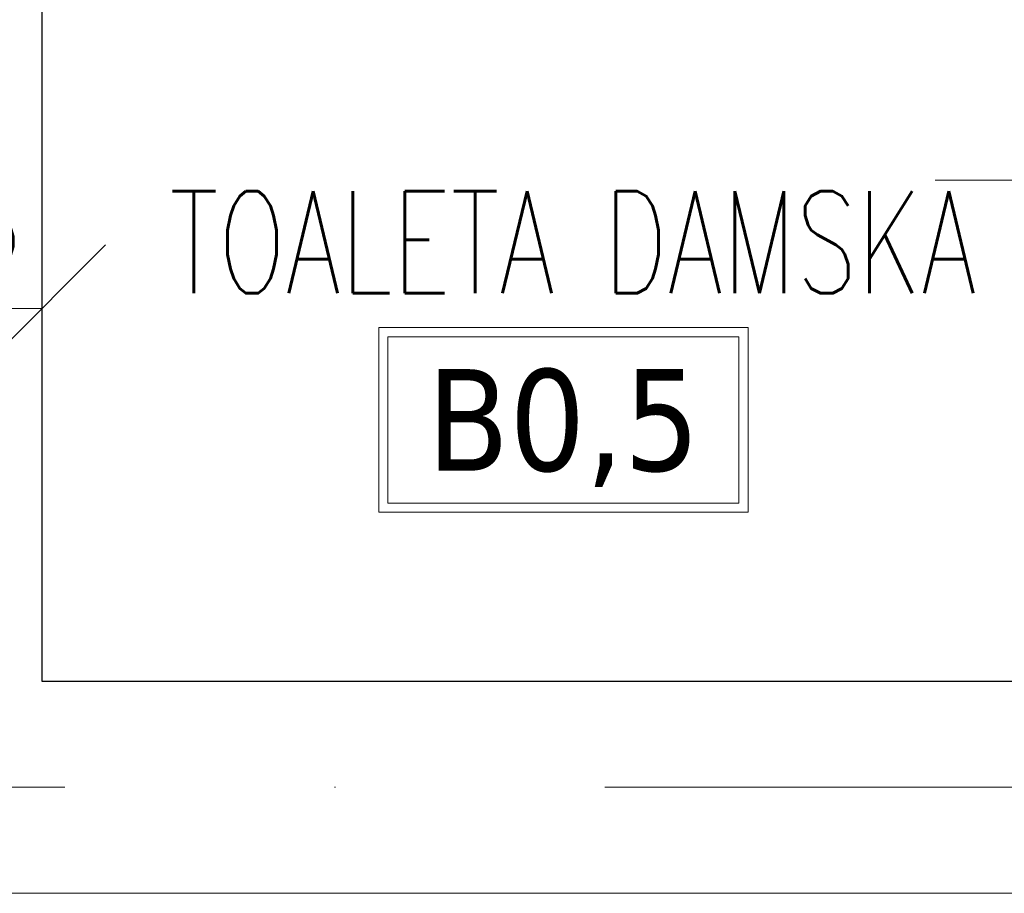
# Model space of a CAD drawing. Header units: millimetres. Extents: x 28291 to 177760, y -399809 to -170937.
# Tile 124 of 256: x 52002 to 52118, y -195613 to -195510. Entities that reach past the tile are written whole.
import ezdxf
from ezdxf.enums import TextEntityAlignment as Align

# ---------------------------------------------------------------- set-up
doc = ezdxf.new("R2010")
doc.units = ezdxf.units.MM
doc.linetypes.add('DASHDOT', pattern=[25.4, 12.7, -6.35, 0, -6.35])
doc.layers.get('0').update_dxf_attribs({"lineweight": 0})
for name, color, linetype, lineweight in [('!! 0_ Istn-sciany', 3, 'Continuous', 30), ('!! 0_ Istn-widok', 1, 'Continuous', 15), ('!! 0_Opis_pom', 9, 'Continuous', 13), ('!! wymiary osi', 250, 'Continuous', 9), ('0-osie-liniA', 14, 'DASHDOT', 5)]:
    doc.layers.add(name, color=color, linetype=linetype, lineweight=lineweight)
doc.layers.add('!! 2_OPIS DRZWI ZREAZL', color=7, linetype='Continuous', lineweight=5, true_color=0xb5b5b5)
doc.styles.add('50', font='ROMANS.shx', dxfattribs={"width": 0.8, "height": 10})
doc.styles.add('ARCHETYP', font='romans.shx', dxfattribs={"height": 15})
doc.styles.add('ARIAL', font='tahoma.ttf')
doc.styles.add('TXT', font='simplex.shx')
doc.dimstyles.new('DIM50', dxfattribs={"dimscale": 5, "dimtxt": 2.5, "dimasz": 1.5, "dimexe": 0, "dimexo": 0, "dimgap": 0.5, "dimtad": 1, "dimdec": 4, "dimrnd": 0.5, "dimdsep": 46, "dimtxsty": 'TXT', "dimblk1": 'TICK1', "dimblk2": 'TICK1', "dimsah": 1, "dimcen": 0, "dimse1": 1, "dimse2": 1, "dimclrd": 1, "dimclre": 7, "dimclrt": 9, "dimadec": 0, "dimazin": 0, "dimtfac": 1, "dimtdec": 4, "dimtmove": 2, "dimatfit": 3, "dimldrblk": 'TICK1', "dimfxl": 1, "dimtolj": 1, "dimarcsym": 0})

# ---------------------------------------------------------------- blocks, each defined once
blk = doc.blocks.new('1_ok-opis')
blk.add_line((0, 111.61), (0, 50))
for points in [[(-17, 128.61), (-17, 143.61)], [(17, 128.61), (17, 143.61)]]:
    blk.add_lwpolyline(points)
for centre, start, end in [((0, 143.61), 0, 180), ((0, 128.61), 180, 0)]:
    blk.add_arc(centre, 17, start, end)
at = {"style": 'ARCHETYP'}
for tag, height, rotation, p in [('NR', 12, 90, (0, 136.9)), ('NR', 12, 270, (0, 136.9)), ('SZEROKOŚĆ', 10, 270, (8, 78.29)), ('SZEROKOŚĆ', 10, 90, (-8, 78.29)), ('WYSOKOŚĆ', 10, 270, (-8, 78.29)), ('WYSOKOŚĆ', 10, 90, (8, 78.29))]:
    blk.add_attdef(tag, text='', height=height, rotation=rotation, dxfattribs=at).set_placement(p, align=Align.MIDDLE)
blk = doc.blocks.new('BLOK OSI')
at = {"layer": '0-osie-liniA', "ltscale": 5}
blk.add_lwpolyline([(48639.33021, -195663.0883), (55424.2848, -195663.0883)], dxfattribs=at)
blk = doc.blocks.new('TICK1')
at = {"color": 0}
for p, q in [((0, -1.4), (0, 1.4)), ((0, 0), (-1, 0))]:
    blk.add_line(p, q, dxfattribs=at)
at = {"color": 2}
blk.add_line((-1, -1), (1, 1), dxfattribs=at)
blk = doc.blocks.new('*D2360')
at = {"layer": '!! wymiary osi', "color": 1, "lineweight": -2, "transparency": 16777216}
blk.add_line((51987.21, -195543.73), (51997.21, -195543.73), dxfattribs=at)
at = {"layer": 'DEFPOINTS', "color": 0, "transparency": 16777216}
for p in [(52004.71, -195543.73), (51979.71, -195587.59), (52004.71, -195587.59)]:
    blk.add_point(p, dxfattribs=at)
at = {"layer": '!! wymiary osi', "color": 1, "lineweight": -2, "transparency": 16777216, "xscale": 7.5, "yscale": 7.5, "zscale": 7.5, "rotation": 180}
blk.add_blockref('TICK1', (51979.71, -195543.73), dxfattribs=at)
at = {"layer": '!! wymiary osi', "color": 1, "lineweight": -2, "transparency": 16777216, "xscale": 7.5, "yscale": 7.5, "zscale": 7.5}
blk.add_blockref('TICK1', (52004.71, -195543.73), dxfattribs=at)
at = {"layer": '!! wymiary osi', "color": 9, "transparency": 16777216, "insert": (51992.21, -195533.73), "char_height": 12.5, "attachment_point": 5, "style": 'TXT'}
blk.add_mtext('\\A1;25', dxfattribs=at)

msp = doc.modelspace()

# ---------------------------------------------------------------- linework, layer by layer
at = {"layer": '!! 0_ Istn-sciany'}
for points in [[(52004.71142, -195445.5883), (52004.71142, -195587.5883)], [(52004.71142, -195587.5883), (52604.71142, -195587.5883)]]:
    msp.add_lwpolyline(points, dxfattribs=at)
at = {"layer": '!! 0_ Istn-widok'}
msp.add_lwpolyline([(51976.71142, -195612.5883), (52604.71142, -195612.5883)], dxfattribs=at)
at = {"layer": '!! 0_Opis_pom', "ltscale": 0.7}
for points in [[(52044.38362, -195567.71806), (52087.90362, -195567.71806), (52087.90362, -195545.95806), (52044.38362, -195545.95806)], [(52045.47162, -195566.63006), (52086.81562, -195566.63006), (52086.81562, -195547.04606), (52045.47162, -195547.04606)]]:
    msp.add_lwpolyline(points, close=True, dxfattribs=at)

# ---------------------------------------------------------------- block references
at = {"layer": '!! 0_ Istn-sciany'}
msp.add_blockref('BLOK OSI', (0, 63), dxfattribs=at)
at = {"layer": '!! 2_OPIS DRZWI ZREAZL'}
ref = msp.add_blockref('1_ok-opis', (52059.93301, -195528.58827), dxfattribs=dict(at, rotation=270.0000036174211))
ref.add_attrib('WYSOKOŚĆ', '205', dxfattribs={"layer": '0', "height": 10, "rotation": 180.0000036, "style": '50', "oblique": 10, "text_generation_flag": 6, "width": 0.8}).set_placement((52138.22386, -195536.58826), align=Align.MIDDLE)
ref.add_attrib('SZEROKOŚĆ', '90', dxfattribs={"layer": '0', "height": 10, "rotation": 180.0000036, "style": '50', "oblique": 10, "text_generation_flag": 6, "width": 0.8}).set_placement((52138.22386, -195520.58826), align=Align.MIDDLE)
ref.add_attrib('NR', 'Dw7,1', dxfattribs={"layer": '0', "height": 10, "rotation": 180.0000036, "style": '50', "oblique": 10, "text_generation_flag": 6, "width": 0.8}).set_placement((52188.54425, -195528.58826), align=Align.MIDDLE)

# ---------------------------------------------------------------- texts
at = {"layer": '!! 0_Opis_pom', "ltscale": 0.7, "style": 'TXT', "width": 0.7}
msp.add_text('TOALETA DAMSKA', height=12, dxfattribs=at).set_placement((52067.25875, -195541.91175), align=Align.CENTER)
at = {"layer": '!! 0_Opis_pom', "ltscale": 0.7, "style": 'ARIAL'}
msp.add_attdef('B0,5', text='', height=11.968, dxfattribs=at).set_placement((52066.14362, -195556.83806), align=Align.MIDDLE_CENTER)

# ---------------------------------------------------------------- dimensions: what is measured, and where the dimension line sits
at = {"layer": '!! wymiary osi'}
dim = msp.add_linear_dim(base=(52004.71142, -195543.72628), p1=(51979.71142, -195587.5883), p2=(52004.71142, -195587.5883), dimstyle='DIM50', dxfattribs=at)
dim.commit()
dim.dimension.update_dxf_attribs({"geometry": '*D2360', "text_midpoint": (51992.21142, -195533.72628)})

doc.saveas('drawing.dxf')
